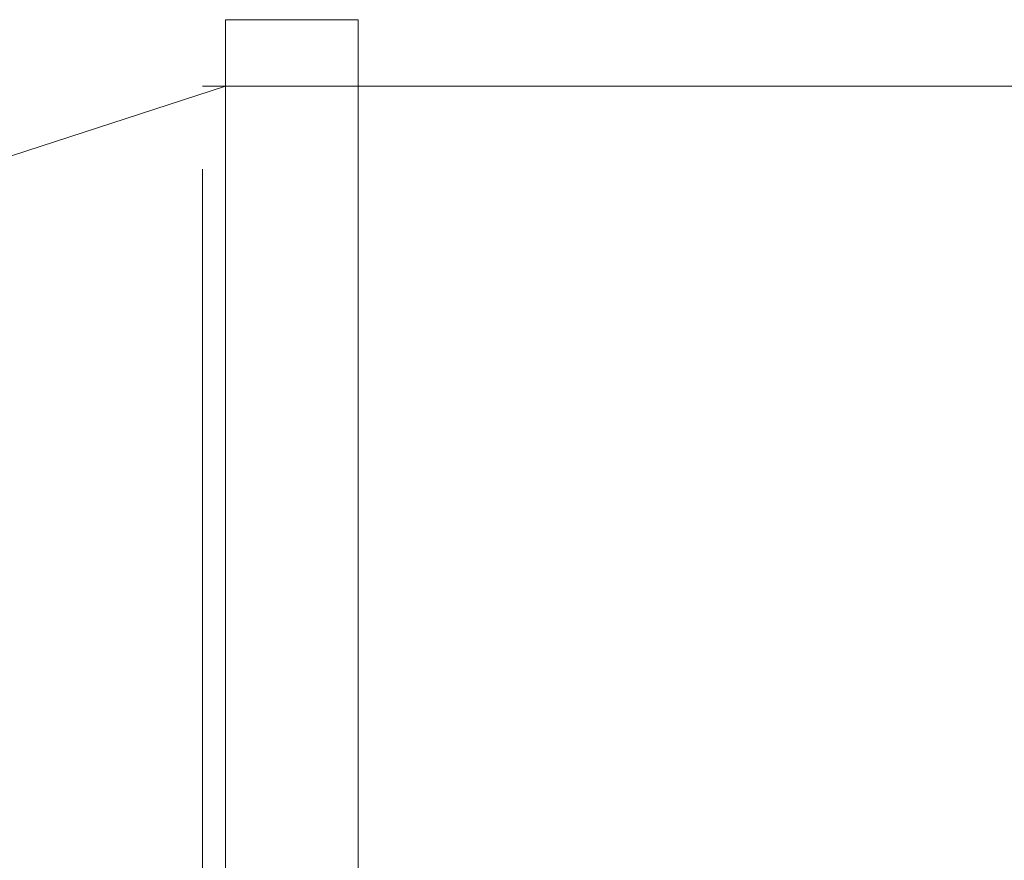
# Model space of a CAD drawing. Header units: millimetres. Extents: x -367720 to -162733, y 309172 to 337444.
# Tile 249 of 256: x -352342 to -352282, y 323799 to 323850. Entities that reach past the tile are written whole.
import ezdxf

# ---------------------------------------------------------------- set-up
doc = ezdxf.new("R2010")
doc.units = ezdxf.units.MM
doc.header["$LTSCALE"] = 10
doc.header["$MEASUREMENT"] = 0
doc.linetypes.add('ACAD_ISO03W100', pattern=[30, 12, -18])
doc.layers.get('0').update_dxf_attribs({"color": 255, "lineweight": 13})
for name, color, linetype, lineweight in [('VZ1', 6, 'Continuous', 18), ('vzt-přívod', 2, 'Continuous', 40), ('vzt-spiro', 50, 'Continuous', 5), ('vzt-čárkkovaná', 50, 'ACAD_ISO03W100', 9)]:
    doc.layers.add(name, color=color, linetype=linetype, lineweight=lineweight)
doc.styles.add('ROMANS', font='ROMANS.shx', dxfattribs={"height": 80})

# ---------------------------------------------------------------- blocks, each defined once
blk = doc.blocks.new('A$C4F8C5538')
at = {"layer": 'vzt-čárkkovaná'}
for p, q in [((-252.875, 0), (-252.875, 125)), ((-252.875, 0), (-252.875, 125)), ((-252.875, 125), (-192.875, 125)), ((-252.875, 125), (-192.875, 125))]:
    blk.add_line(p, q, dxfattribs=at)
blk = doc.blocks.new('A$C028E3DFD')
at = {"layer": 'vzt-spiro'}
for p, q in [((0, 129), (0, -129)), ((0, 129), (8, 129)), ((8, 129), (8, -129)), ((8, 125), (146, 80))]:
    blk.add_line(p, q, dxfattribs=at)
at = {"layer": 'vzt-čárkkovaná'}
blk.add_line((-60, 125), (0, 125), dxfattribs=at)
blk = doc.blocks.new('A$C44067DDB')
at = {"layer": 'vzt-čárkkovaná'}
blk.add_blockref('A$C4F8C5538', (13205.0379, 11100.785, 2272), dxfattribs=at)
at = {"layer": 'vzt-čárkkovaná', "xscale": -1}
blk.add_blockref('A$C028E3DFD', (12961.5379, 11100.785, 2272), dxfattribs=at)
at = {"layer": 'VZ1', "extrusion": (1, -3.06152e-16, 0), "style": 'ROMANS', "width": 0.8, "flags": 1}
for tag in ['NB2', 'NB1', 'PRUTOK', 'USEK', 'KOTA', 'NAZEV', 'PRIRUBA2', 'POS', 'MATERIAL', 'PRUMER', 'PLOCHA', 'LT', 'UHEL', 'R', 'D', 'TVAR']:
    blk.add_attdef(tag, (11669.1415, 5039.0799, 111318.983), '', height=1, rotation=90, dxfattribs=at)
at = {"layer": 'VZ1', "extrusion": (1.04009e-13, 1, -4.87544e-15), "style": 'ROMANS', "width": 0.8, "flags": 1}
for tag in ['KOTA', 'USEK', 'TVAR', 'POS', 'NB2', 'NB1', 'VS', 'LT', 'D']:
    blk.add_attdef(tag, (-111318.983, 5039.0799, 11669.1415), '', height=1, dxfattribs=at)
at = {"layer": 'VZ1', "extrusion": (-2.71917e-32, 1, -4.44089e-16), "style": 'ROMANS', "width": 0.8, "flags": 1}
for tag, p in [('MATERIAL', (-177204.9859, 2943.2966, 11491.6104)), ('PRIRUBA', (-177204.9859, 2943.2966, 11491.6104)), ('PRUTOK', (-177204.9859, 2943.2966, 11491.6104)), ('PLOCHA', (-177204.9859, 2943.2966, 11491.6104)), ('OBVOD', (-177204.9859, 2943.2966, 11491.6104)), ('NAZEV', (-177204.9859, 2943.2966, 11491.6104)), ('KOTA', (-177204.9859, 2943.2966, 11491.6104)), ('USEK', (-177204.9859, 2943.2966, 11491.6104)), ('TVAR', (-177204.9859, 2943.2966, 11491.6104)), ('NBN', (-177204.9859, 2943.2966, 11491.6104)), ('POS', (-177204.9859, 2943.2966, 11491.6104)), ('NB3', (-177204.9859, 2943.2966, 11491.6104)), ('VS', (-177204.9859, 2943.2966, 11491.6104)), ('LT', (-177204.9859, 2943.2966, 11491.6104)), ('B', (-177204.9859, 2943.2966, 11491.6104)), ('R', (-177204.9859, 2943.2966, 11491.6104)), ('A', (-177204.9859, 2943.2966, 11491.6104)), ('MATERIAL', (-11332.888, 6131.7212, 9501.275)), ('MATERIAL', (-11332.9671, 2943.2966, 9501.275)), ('PRIRUBA', (-11332.888, 6131.7212, 9501.275)), ('PRIRUBA', (-11332.9671, 2943.2966, 9501.275)), ('PRUTOK', (-11332.888, 6131.7212, 9501.275)), ('PRUTOK', (-11332.9671, 2943.2966, 9501.275)), ('PLOCHA', (-11332.888, 6131.7212, 9501.275)), ('PLOCHA', (-11332.9671, 2943.2966, 9501.275)), ('OBVOD', (-11332.888, 6131.7212, 9501.275)), ('OBVOD', (-11332.9671, 2943.2966, 9501.275)), ('NAZEV', (-11332.888, 6131.7212, 9501.275)), ('NAZEV', (-11332.9671, 2943.2966, 9501.275)), ('KOTA', (-11332.888, 6131.7212, 9501.275)), ('USEK', (-11332.888, 6131.7212, 9501.275)), ('KOTA', (-11332.9671, 2943.2966, 9501.275)), ('USEK', (-11332.9671, 2943.2966, 9501.275)), ('TVAR', (-11332.888, 6131.7212, 9501.275)), ('TVAR', (-11332.9671, 2943.2966, 9501.275)), ('NBN', (-11332.888, 6131.7212, 9501.275)), ('NBN', (-11332.9671, 2943.2966, 9501.275)), ('POS', (-11332.888, 6131.7212, 9501.275)), ('NB3', (-11332.888, 6131.7212, 9501.275)), ('POS', (-11332.9671, 2943.2966, 9501.275)), ('NB3', (-11332.9671, 2943.2966, 9501.275)), ('VS', (-11332.888, 6131.7212, 9501.275)), ('LT', (-11332.888, 6131.7212, 9501.275)), ('VS', (-11332.9671, 2943.2966, 9501.275)), ('LT', (-11332.9671, 2943.2966, 9501.275)), ('B', (-11332.888, 6131.7212, 9501.275)), ('R', (-11332.888, 6131.7212, 9501.275)), ('A', (-11332.888, 6131.7212, 9501.275)), ('B', (-11332.9671, 2943.2966, 9501.275)), ('R', (-11332.9671, 2943.2966, 9501.275)), ('A', (-11332.9671, 2943.2966, 9501.275)), ('MATERIAL', (-109446.9123, 2943.2966, 9501.275)), ('PRIRUBA', (-109446.9123, 2943.2966, 9501.275)), ('PRUTOK', (-109446.9123, 2943.2966, 9501.275)), ('PLOCHA', (-109446.9123, 2943.2966, 9501.275)), ('OBVOD', (-109446.9123, 2943.2966, 9501.275)), ('NAZEV', (-109446.9123, 2943.2966, 9501.275)), ('KOTA', (-109446.9123, 2943.2966, 9501.275)), ('USEK', (-109446.9123, 2943.2966, 9501.275)), ('TVAR', (-109446.9123, 2943.2966, 9501.275)), ('NBN', (-109446.9123, 2943.2966, 9501.275)), ('POS', (-109446.9123, 2943.2966, 9501.275)), ('NB3', (-109446.9123, 2943.2966, 9501.275)), ('VS', (-109446.9123, 2943.2966, 9501.275)), ('LT', (-109446.9123, 2943.2966, 9501.275)), ('B', (-109446.9123, 2943.2966, 9501.275)), ('R', (-109446.9123, 2943.2966, 9501.275)), ('A', (-109446.9123, 2943.2966, 9501.275))]:
    blk.add_attdef(tag, p, '', height=1, dxfattribs=at)
at = {"layer": 'VZ1', "extrusion": (-1, 0, 0), "style": 'ROMANS', "width": 0.8, "flags": 1}
for tag, p in [('NB3', (-11312.8354, 2943.2966, -178642.0188)), ('PRUTOK', (-11312.8354, 2943.2966, -178642.0188)), ('USEK', (-11312.8354, 2943.2966, -178642.0188)), ('VS', (-11312.8354, 2943.2966, -178642.0188)), ('NAZEV', (-11312.8354, 2943.2966, -178642.0188)), ('KOTA', (-11312.8354, 2943.2966, -178642.0188)), ('POS', (-11312.8354, 2943.2966, -178642.0188)), ('MATERIAL', (-11312.8354, 2943.2966, -178642.0188)), ('PRIRUBA', (-11312.8354, 2943.2966, -178642.0188)), ('PLOCHA', (-11312.8354, 2943.2966, -178642.0188)), ('OBVOD', (-11312.8354, 2943.2966, -178642.0188)), ('R', (-11312.8354, 2943.2966, -178642.0188)), ('LT', (-11312.8354, 2943.2966, -178642.0188)), ('B', (-11312.8354, 2943.2966, -178642.0188)), ('A', (-11312.8354, 2943.2966, -178642.0188)), ('TVAR', (-11312.8354, 2943.2966, -178642.0188)), ('NB3', (-9322.5, 6131.7212, -12769.9209)), ('PRUTOK', (-9322.5, 6131.7212, -12769.9209)), ('USEK', (-9322.5, 6131.7212, -12769.9209)), ('VS', (-9322.5, 6131.7212, -12769.9209)), ('NAZEV', (-9322.5, 6131.7212, -12769.9209)), ('KOTA', (-9322.5, 6131.7212, -12769.9209)), ('POS', (-9322.5, 6131.7212, -12769.9209)), ('MATERIAL', (-9322.5, 6131.7212, -12769.9209)), ('PRIRUBA', (-9322.5, 6131.7212, -12769.9209)), ('PLOCHA', (-9322.5, 6131.7212, -12769.9209)), ('OBVOD', (-9322.5, 6131.7212, -12769.9209)), ('R', (-9322.5, 6131.7212, -12769.9209)), ('LT', (-9322.5, 6131.7212, -12769.9209)), ('B', (-9322.5, 6131.7212, -12769.9209)), ('A', (-9322.5, 6131.7212, -12769.9209)), ('TVAR', (-9322.5, 6131.7212, -12769.9209)), ('NB3', (-9322.5, 2943.2966, -12770)), ('PRUTOK', (-9322.5, 2943.2966, -12770)), ('USEK', (-9322.5, 2943.2966, -12770)), ('VS', (-9322.5, 2943.2966, -12770)), ('NAZEV', (-9322.5, 2943.2966, -12770)), ('KOTA', (-9322.5, 2943.2966, -12770)), ('POS', (-9322.5, 2943.2966, -12770)), ('MATERIAL', (-9322.5, 2943.2966, -12770)), ('PRIRUBA', (-9322.5, 2943.2966, -12770)), ('PLOCHA', (-9322.5, 2943.2966, -12770)), ('OBVOD', (-9322.5, 2943.2966, -12770)), ('R', (-9322.5, 2943.2966, -12770)), ('LT', (-9322.5, 2943.2966, -12770)), ('B', (-9322.5, 2943.2966, -12770)), ('A', (-9322.5, 2943.2966, -12770)), ('TVAR', (-9322.5, 2943.2966, -12770)), ('NB3', (-9322.5, 2943.2966, -110883.9452)), ('PRUTOK', (-9322.5, 2943.2966, -110883.9452)), ('USEK', (-9322.5, 2943.2966, -110883.9452)), ('VS', (-9322.5, 2943.2966, -110883.9452)), ('NAZEV', (-9322.5, 2943.2966, -110883.9452)), ('KOTA', (-9322.5, 2943.2966, -110883.9452)), ('POS', (-9322.5, 2943.2966, -110883.9452)), ('MATERIAL', (-9322.5, 2943.2966, -110883.9452)), ('PRIRUBA', (-9322.5, 2943.2966, -110883.9452)), ('PLOCHA', (-9322.5, 2943.2966, -110883.9452)), ('OBVOD', (-9322.5, 2943.2966, -110883.9452)), ('R', (-9322.5, 2943.2966, -110883.9452)), ('LT', (-9322.5, 2943.2966, -110883.9452)), ('B', (-9322.5, 2943.2966, -110883.9452)), ('A', (-9322.5, 2943.2966, -110883.9452)), ('TVAR', (-9322.5, 2943.2966, -110883.9452))]:
    blk.add_attdef(tag, p, '', height=1, rotation=270, dxfattribs=at)
at = {"layer": 'VZ1', "extrusion": (1, -2.32324e-14, 0), "style": 'ROMANS', "width": 0.8, "flags": 1}
for tag in ['NB2', 'NB1', 'PRUTOK', 'USEK', 'KOTA', 'NAZEV', 'PRIRUBA2', 'POS', 'MATERIAL', 'PRUMER', 'PLOCHA', 'LT', 'UHEL', 'R', 'D', 'TVAR']:
    blk.add_attdef(tag, (11224.1742, 2147.9426, 13745.0379), '', height=1, rotation=270, dxfattribs=at)
at = {"layer": 'VZ1', "extrusion": (-1.83691e-16, -1, 0), "style": 'ROMANS', "width": 0.8, "flags": 1}
for tag in ['POZNAMKA', 'NB2', 'NB1', 'DATA-HODNOTA', 'DATA-KLIC', 'PRUTOK', 'USEK', 'DRUHTLUM', 'ZETA', 'PR', 'TYP', 'NAZEV', 'POS', 'VETA']:
    blk.add_attdef(tag, (111863.9472, 3000, -10940.785), '', height=1, dxfattribs=at)
at = {"layer": 'VZ1', "extrusion": (0, 1, -1.26974e-15), "style": 'ROMANS', "width": 0.8, "flags": 1}
for tag in ['PRIRUBA2', 'MATERIAL', 'PRUMER', 'IZOLACE', 'PRUTOK', 'PLOCHA', 'NASTCE', 'NAZEV', 'KOTA', 'USEK', 'TVAR', 'POS', 'NB2', 'NB1', 'VS', 'LT', 'D']:
    blk.add_attdef(tag, (-111858.983, 2389.3275, 10075), '', height=1, dxfattribs=at)
at = {"layer": 'VZ1', "style": 'ROMANS', "width": 0.8, "flags": 1}
for tag in ['VS', 'OBVOD', 'USEK', 'IZOLACE', 'NASTCE', 'PRUTOK', 'KOTA', 'POS', 'PRIRUBA', 'PLOCHA', 'A1', 'TVAR', 'NB2', 'NB1', 'NAZEV', 'MATERIAL', 'LT', 'B1']:
    blk.add_attdef(tag, (12740, 9530), '', height=1, rotation=270, dxfattribs=at)
at = {"layer": 'VZ1', "extrusion": (0, -1, 0), "style": 'ROMANS', "width": 0.8, "flags": 1}
for tag, p in [('NBN', (179201.405, 2639.0523, -9490.3354)), ('NB3', (179201.405, 2639.0523, -9490.3354)), ('PRUTOK', (179201.405, 2639.0523, -9490.3354)), ('USEK', (179201.405, 2639.0523, -9490.3354)), ('VS', (179201.405, 2639.0523, -9490.3354)), ('NAZEV', (179201.405, 2639.0523, -9490.3354)), ('KOTA', (179201.405, 2639.0523, -9490.3354)), ('POS', (179201.405, 2639.0523, -9490.3354)), ('MATERIAL', (179201.405, 2639.0523, -9490.3354)), ('PRIRUBA', (179201.405, 2639.0523, -9490.3354)), ('PLOCHA', (179201.405, 2639.0523, -9490.3354)), ('OBVOD', (179201.405, 2639.0523, -9490.3354)), ('R', (179201.405, 2639.0523, -9490.3354)), ('LT', (179201.405, 2639.0523, -9490.3354)), ('B', (179201.405, 2639.0523, -9490.3354)), ('A', (179201.405, 2639.0523, -9490.3354)), ('TVAR', (179201.405, 2639.0523, -9490.3354)), ('NBN', (13329.3863, 2639.0523, -7500)), ('NB3', (13329.3863, 2639.0523, -7500)), ('PRUTOK', (13329.3863, 2639.0523, -7500)), ('USEK', (13329.3863, 2639.0523, -7500)), ('VS', (13329.3863, 2639.0523, -7500)), ('NAZEV', (13329.3863, 2639.0523, -7500)), ('KOTA', (13329.3863, 2639.0523, -7500)), ('POS', (13329.3863, 2639.0523, -7500)), ('MATERIAL', (13329.3863, 2639.0523, -7500)), ('PRIRUBA', (13329.3863, 2639.0523, -7500)), ('PLOCHA', (13329.3863, 2639.0523, -7500)), ('OBVOD', (13329.3863, 2639.0523, -7500)), ('R', (13329.3863, 2639.0523, -7500)), ('LT', (13329.3863, 2639.0523, -7500)), ('B', (13329.3863, 2639.0523, -7500)), ('A', (13329.3863, 2639.0523, -7500)), ('TVAR', (13329.3863, 2639.0523, -7500)), ('TVAR', (111443.3315, 2639.0523, -7500)), ('A', (111443.3315, 2639.0523, -7500)), ('B', (111443.3315, 2639.0523, -7500)), ('LT', (111443.3315, 2639.0523, -7500)), ('R', (111443.3315, 2639.0523, -7500)), ('OBVOD', (111443.3315, 2639.0523, -7500)), ('PLOCHA', (111443.3315, 2639.0523, -7500)), ('PRIRUBA', (111443.3315, 2639.0523, -7500)), ('MATERIAL', (111443.3315, 2639.0523, -7500)), ('POS', (111443.3315, 2639.0523, -7500)), ('KOTA', (111443.3315, 2639.0523, -7500)), ('NAZEV', (111443.3315, 2639.0523, -7500)), ('VS', (111443.3315, 2639.0523, -7500)), ('USEK', (111443.3315, 2639.0523, -7500)), ('PRUTOK', (111443.3315, 2639.0523, -7500)), ('NB3', (111443.3315, 2639.0523, -7500)), ('NBN', (111443.3315, 2639.0523, -7500)), ('NBN', (111443.3315, 2639.0523, -7500)), ('NB3', (111443.3315, 2639.0523, -7500)), ('PRUTOK', (111443.3315, 2639.0523, -7500)), ('USEK', (111443.3315, 2639.0523, -7500)), ('VS', (111443.3315, 2639.0523, -7500)), ('NAZEV', (111443.3315, 2639.0523, -7500)), ('KOTA', (111443.3315, 2639.0523, -7500)), ('POS', (111443.3315, 2639.0523, -7500)), ('MATERIAL', (111443.3315, 2639.0523, -7500)), ('PRIRUBA', (111443.3315, 2639.0523, -7500)), ('PLOCHA', (111443.3315, 2639.0523, -7500)), ('OBVOD', (111443.3315, 2639.0523, -7500)), ('R', (111443.3315, 2639.0523, -7500)), ('LT', (111443.3315, 2639.0523, -7500)), ('B', (111443.3315, 2639.0523, -7500)), ('A', (111443.3315, 2639.0523, -7500)), ('TVAR', (111443.3315, 2639.0523, -7500))]:
    blk.add_attdef(tag, p, '', height=1, rotation=90, dxfattribs=at)
at = {"layer": 'VZ1', "extrusion": (2.83287e-14, -1, 0), "style": 'ROMANS', "width": 0.8, "flags": 1}
for tag, p in [('IZOLACE', (4619.6938, 3000, -5099.5832)), ('NASTCE', (4619.6938, 3000, -5099.5832)), ('NB2', (4619.6938, 3000, -5099.5832)), ('NB1', (4619.6938, 3000, -5099.5832)), ('VS', (4619.6938, 3000, -5099.5832)), ('PRUTOK', (4619.6938, 3000, -5099.5832)), ('USEK', (4619.6938, 3000, -5099.5832)), ('KOTA', (4619.6938, 3000, -5099.5832)), ('NAZEV', (4619.6938, 3000, -5099.5832)), ('PRIRUBA2', (4619.6938, 3000, -5099.5832)), ('POS', (4619.6938, 3000, -5099.5832)), ('MATERIAL', (4619.6938, 3000, -5099.5832)), ('PRUMER', (4619.6938, 3000, -5099.5832)), ('PLOCHA', (4619.6938, 3000, -5099.5832)), ('LT', (4619.6938, 3000, -5099.5832)), ('D', (4619.6938, 3000, -5099.5832)), ('TVAR', (4619.6938, 3000, -5099.5832)), ('IZOLACE', (102733.639, 3000, -4512.6709)), ('NASTCE', (102733.639, 3000, -4512.6709)), ('NB2', (102733.639, 3000, -4512.6709)), ('NB1', (102733.639, 3000, -4512.6709)), ('VS', (102733.639, 3000, -4512.6709)), ('PRUTOK', (102733.639, 3000, -4512.6709)), ('USEK', (102733.639, 3000, -4512.6709)), ('KOTA', (102733.639, 3000, -4512.6709)), ('NAZEV', (102733.639, 3000, -4512.6709)), ('PRIRUBA2', (102733.639, 3000, -4512.6709)), ('POS', (102733.639, 3000, -4512.6709)), ('MATERIAL', (102733.639, 3000, -4512.6709)), ('PRUMER', (102733.639, 3000, -4512.6709)), ('PLOCHA', (102733.639, 3000, -4512.6709)), ('LT', (102733.639, 3000, -4512.6709)), ('D', (102733.639, 3000, -4512.6709)), ('TVAR', (102733.639, 3000, -4512.6709))]:
    blk.add_attdef(tag, p, '', height=1, dxfattribs=at)
at = {"layer": 'vzt-přívod', "lineweight": 30, "extrusion": (-1, 0, 0), "style": 'ROMANS', "width": 0.8, "flags": 1}
for p in [(-11312.8354, 2943.2966, -178642.0188), (-9322.5, 6131.7212, -12769.9209), (-9322.5, 2943.2966, -12770), (-9322.5, 2943.2966, -110883.9452)]:
    blk.add_attdef('NBN', p, '', height=1, rotation=270, dxfattribs=at)
at = {"layer": 'vzt-přívod', "lineweight": 30, "extrusion": (0.707107, 0.707107, 0), "style": 'ROMANS', "width": 0.8, "flags": 1}
for tag, p in [('PRIRUBA2', (-1079.1254, 2936.5022, 15975.6328)), ('MATERIAL', (-1079.1254, 2936.5022, 15975.6328)), ('PRIRUBA2', (-70456.1614, 2936.5022, 85352.6688)), ('MATERIAL', (-70456.1614, 2936.5022, 85352.6688)), ('PRUMER', (-1079.1254, 2936.5022, 15975.6328)), ('IZOLACE', (-1079.1254, 2936.5022, 15975.6328)), ('PRUTOK', (-1079.1254, 2936.5022, 15975.6328)), ('PLOCHA', (-1079.1254, 2936.5022, 15975.6328)), ('NASTCE', (-1079.1254, 2936.5022, 15975.6328)), ('PRUMER', (-70456.1614, 2936.5022, 85352.6688)), ('IZOLACE', (-70456.1614, 2936.5022, 85352.6688)), ('PRUTOK', (-70456.1614, 2936.5022, 85352.6688)), ('PLOCHA', (-70456.1614, 2936.5022, 85352.6688)), ('NASTCE', (-70456.1614, 2936.5022, 85352.6688)), ('NAZEV', (-1079.1254, 2936.5022, 15975.6328)), ('KOTA', (-1079.1254, 2936.5022, 15975.6328)), ('USEK', (-1079.1254, 2936.5022, 15975.6328)), ('NAZEV', (-70456.1614, 2936.5022, 85352.6688)), ('KOTA', (-70456.1614, 2936.5022, 85352.6688)), ('USEK', (-70456.1614, 2936.5022, 85352.6688)), ('TVAR', (-1079.1254, 2936.5022, 15975.6328)), ('POS', (-1079.1254, 2936.5022, 15975.6328)), ('NB2', (-1079.1254, 2936.5022, 15975.6328)), ('NB1', (-1079.1254, 2936.5022, 15975.6328)), ('TVAR', (-70456.1614, 2936.5022, 85352.6688)), ('POS', (-70456.1614, 2936.5022, 85352.6688)), ('NB2', (-70456.1614, 2936.5022, 85352.6688)), ('NB1', (-70456.1614, 2936.5022, 85352.6688)), ('VS', (-1079.1254, 2936.5022, 15975.6328)), ('LT', (-1079.1254, 2936.5022, 15975.6328)), ('VS', (-70456.1614, 2936.5022, 85352.6688)), ('LT', (-70456.1614, 2936.5022, 85352.6688)), ('D', (-1079.1254, 2936.5022, 15975.6328)), ('D', (-70456.1614, 2936.5022, 85352.6688))]:
    blk.add_attdef(tag, p, '', height=1, dxfattribs=at)
at = {"layer": 'vzt-přívod', "lineweight": 30, "style": 'ROMANS', "width": 0.8, "flags": 1}
for tag, p in [('TVAR', (11882.7585, 10460.1981, 2936.5022)), ('TVAR', (109996.7036, 10460.1981, 2936.5022)), ('USEK', (11882.7585, 10460.1981, 2936.5022)), ('UHEL', (11882.7585, 10460.1981, 2936.5022)), ('PRUTOK', (11882.7585, 10460.1981, 2936.5022)), ('KOTA', (11882.7585, 10460.1981, 2936.5022)), ('PRIRUBA2', (11882.7585, 10460.1981, 2936.5022)), ('POS', (11882.7585, 10460.1981, 2936.5022)), ('PRUMER', (11882.7585, 10460.1981, 2936.5022)), ('PLOCHA', (11882.7585, 10460.1981, 2936.5022)), ('NB2', (11882.7585, 10460.1981, 2936.5022)), ('NB1', (11882.7585, 10460.1981, 2936.5022)), ('NAZEV', (11882.7585, 10460.1981, 2936.5022)), ('MATERIAL', (11882.7585, 10460.1981, 2936.5022)), ('LT', (11882.7585, 10460.1981, 2936.5022)), ('R', (11882.7585, 10460.1981, 2936.5022)), ('D', (11882.7585, 10460.1981, 2936.5022)), ('USEK', (109996.7036, 10460.1981, 2936.5022)), ('UHEL', (109996.7036, 10460.1981, 2936.5022)), ('PRUTOK', (109996.7036, 10460.1981, 2936.5022)), ('KOTA', (109996.7036, 10460.1981, 2936.5022)), ('PRIRUBA2', (109996.7036, 10460.1981, 2936.5022)), ('POS', (109996.7036, 10460.1981, 2936.5022)), ('PRUMER', (109996.7036, 10460.1981, 2936.5022)), ('PLOCHA', (109996.7036, 10460.1981, 2936.5022)), ('NB2', (109996.7036, 10460.1981, 2936.5022)), ('NB1', (109996.7036, 10460.1981, 2936.5022)), ('NAZEV', (109996.7036, 10460.1981, 2936.5022)), ('MATERIAL', (109996.7036, 10460.1981, 2936.5022)), ('LT', (109996.7036, 10460.1981, 2936.5022)), ('R', (109996.7036, 10460.1981, 2936.5022)), ('D', (109996.7036, 10460.1981, 2936.5022))]:
    blk.add_attdef(tag, p, '', height=1, rotation=270, dxfattribs=at)
at = {"layer": 'vzt-přívod', "lineweight": 30, "extrusion": (-1, 0, 1.77636e-15), "style": 'ROMANS', "width": 0.8, "flags": 1}
for tag in ['IZOLACE', 'NASTCE', 'NB2', 'NB1', 'VS', 'PRUTOK', 'USEK', 'KOTA', 'NAZEV', 'POS', 'MATERIAL', 'PRIRUBA', 'PLOCHA', 'OBVOD', 'LT', 'B1', 'A1', 'TVAR']:
    blk.add_attdef(tag, (-9530, 2813.2966, -12620), '', height=1, dxfattribs=at)

msp = doc.modelspace()

# ---------------------------------------------------------------- block references
msp.add_blockref('A$C44067DDB', (-365282.859, 312620.055))

doc.saveas('drawing.dxf')
